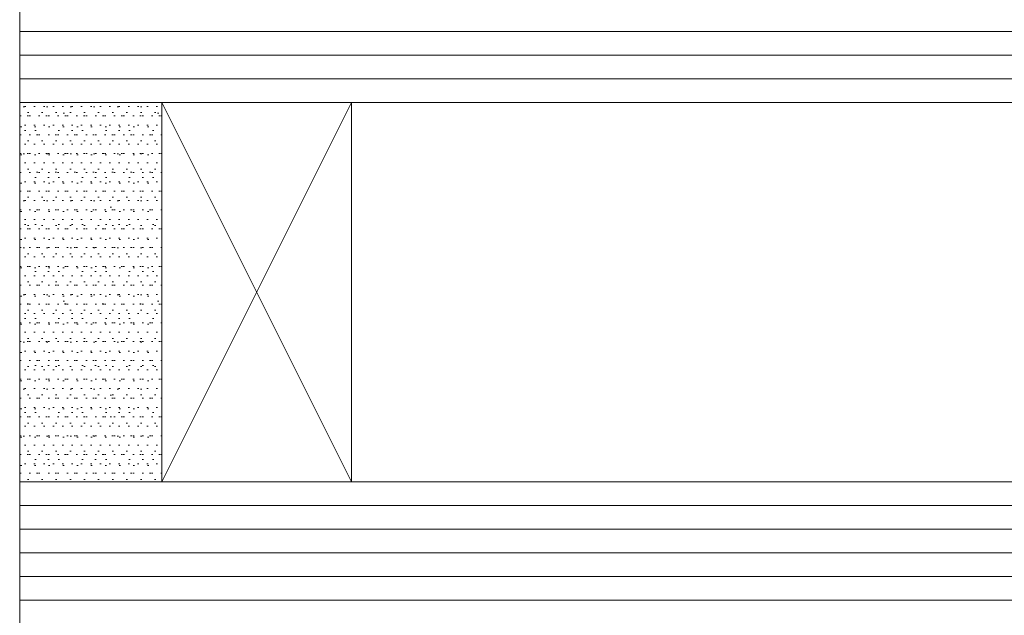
# Model space of a CAD drawing. Header units: inches. Extents: x 44881 to 156022, y 58140 to 83978.
# Tile 138 of 256: x 100473 to 100514, y 72447 to 72472. Entities that reach past the tile are written whole.
import ezdxf

# ---------------------------------------------------------------- set-up
doc = ezdxf.new("R2010")
doc.units = ezdxf.units.IN
for name, color, linetype, lineweight in [('_MB_inne_0.15', 251, 'Continuous', 15), ('_MB_kreskowanie_szklo_0.09', 157, 'Continuous', 9), ('_MB_kreskowanie_szklo_0.09 @ 1', 157, 'Continuous', 9), ('_MB_kreskowanie_szklo_0.09 @ 1.5', 157, 'Continuous', 9), ('_MB_kreskowanie_szklo_0.09 @ 10', 157, 'Continuous', 9), ('_MB_kreskowanie_szklo_0.09 @ 100', 157, 'Continuous', 9), ('_MB_kreskowanie_szklo_0.09 @ 2', 157, 'Continuous', 9), ('_MB_kreskowanie_szklo_0.09 @ 2.5', 157, 'Continuous', 9), ('_MB_kreskowanie_szklo_0.09 @ 20', 157, 'Continuous', 9), ('_MB_kreskowanie_szklo_0.09 @ 25', 157, 'Continuous', 9), ('_MB_kreskowanie_szklo_0.09 @ 4', 157, 'Continuous', 9), ('_MB_kreskowanie_szklo_0.09 @ 5', 157, 'Continuous', 9), ('_MB_kreskowanie_szklo_0.09 @ 50', 157, 'Continuous', 9), ('_MB_kreskowanie_szklo_0.09 @ 8', 157, 'Continuous', 9), ('_MB_szklo_0.15', 142, 'Continuous', 15)]:
    doc.layers.add(name, color=color, linetype=linetype, lineweight=lineweight)

# ---------------------------------------------------------------- blocks, each defined once
blk = doc.blocks.new('*U1501')
at = {"layer": '_MB_kreskowanie_szklo_0.09 @ 1'}
h = blk.add_hatch(dxfattribs=at)
h.set_pattern_fill('DOTS', color=256, scale=0.25)
h.set_pattern_definition([(0, (0, -10), (0.198437, 0.396875), [0, -0.396875])])
h.paths.add_polyline_path([(6, -22), (6, -6), (0, -6), (0, -22)])
at = {"layer": '_MB_kreskowanie_szklo_0.09 @ 1.5'}
h = blk.add_hatch(dxfattribs=at)
h.set_pattern_fill('DOTS', color=256, scale=0.25)
h.set_pattern_definition([(0, (0, -10), (0.297656, 0.595312), [0, -0.595312])])
h.paths.add_polyline_path([(6, -22), (6, -6), (0, -6), (0, -22)])
at = {"layer": '_MB_kreskowanie_szklo_0.09 @ 10'}
h = blk.add_hatch(dxfattribs=at)
h.set_pattern_fill('DOTS', color=256, scale=0.25)
h.set_pattern_definition([(0, (0, -10), (1.9844, 3.9688), [0, -3.96875])])
h.paths.add_polyline_path([(6, -22), (6, -6), (0, -6), (0, -22)])
at = {"layer": '_MB_kreskowanie_szklo_0.09 @ 100'}
h = blk.add_hatch(dxfattribs=at)
h.set_pattern_fill('DOTS', color=256, scale=0.25)
h.set_pattern_definition([(0, (0, -10), (19.844, 39.688), [0, -39.688])])
h.paths.add_polyline_path([(6, -22), (6, -6), (0, -6), (0, -22)])
at = {"layer": '_MB_kreskowanie_szklo_0.09 @ 2'}
h = blk.add_hatch(dxfattribs=at)
h.set_pattern_fill('DOTS', color=256, scale=0.25)
h.set_pattern_definition([(0, (0, -10), (0.396875, 0.79375), [0, -0.79375])])
h.paths.add_polyline_path([(6, -22), (6, -6), (0, -6), (0, -22)])
at = {"layer": '_MB_kreskowanie_szklo_0.09 @ 2.5'}
h = blk.add_hatch(dxfattribs=at)
h.set_pattern_fill('DOTS', color=256, scale=0.25)
h.set_pattern_definition([(0, (0, -10), (0.496094, 0.99219), [0, -0.99219])])
h.paths.add_polyline_path([(6, -22), (6, -6), (0, -6), (0, -22)])
at = {"layer": '_MB_kreskowanie_szklo_0.09 @ 20'}
h = blk.add_hatch(dxfattribs=at)
h.set_pattern_fill('DOTS', color=256, scale=0.25)
h.set_pattern_definition([(0, (0, -10), (3.9688, 7.9375), [0, -7.9375])])
h.paths.add_polyline_path([(6, -22), (6, -6), (0, -6), (0, -22)])
at = {"layer": '_MB_kreskowanie_szklo_0.09 @ 25'}
h = blk.add_hatch(dxfattribs=at)
h.set_pattern_fill('DOTS', color=256, scale=0.25)
h.set_pattern_definition([(0, (0, -10), (4.961, 9.922), [0, -9.922])])
h.paths.add_polyline_path([(6, -22), (6, -6), (0, -6), (0, -22)])
at = {"layer": '_MB_kreskowanie_szklo_0.09 @ 4'}
h = blk.add_hatch(dxfattribs=at)
h.set_pattern_fill('DOTS', color=256, scale=0.25)
h.set_pattern_definition([(0, (0, -10), (0.79375, 1.5875), [0, -1.5875])])
h.paths.add_polyline_path([(6, -22), (6, -6), (0, -6), (0, -22)])
at = {"layer": '_MB_kreskowanie_szklo_0.09 @ 5'}
h = blk.add_hatch(dxfattribs=at)
h.set_pattern_fill('DOTS', color=256, scale=0.25)
h.set_pattern_definition([(0, (0, -10), (0.9922, 1.98438), [0, -1.98438])])
h.paths.add_polyline_path([(6, -22), (6, -6), (0, -6), (0, -22)])
at = {"layer": '_MB_kreskowanie_szklo_0.09 @ 50'}
h = blk.add_hatch(dxfattribs=at)
h.set_pattern_fill('DOTS', color=256, scale=0.25)
h.set_pattern_definition([(0, (0, -10), (9.922, 19.844), [0, -19.844])])
h.paths.add_polyline_path([(6, -22), (6, -6), (0, -6), (0, -22)])
at = {"layer": '_MB_kreskowanie_szklo_0.09 @ 8'}
h = blk.add_hatch(dxfattribs=at)
h.set_pattern_fill('DOTS', color=256, scale=0.25)
h.set_pattern_definition([(0, (0, -10), (1.5875, 3.175), [0, -3.175])])
h.paths.add_polyline_path([(6, -22), (6, -6), (0, -6), (0, -22)])
blk = doc.blocks.new('*U364')
at = {"layer": '_MB_inne_0.15'}
blk.add_lwpolyline([(6, -22), (6, -6), (0, -6), (0, -22)], close=True, dxfattribs=at)
blk.add_lwpolyline([(14, -6), (14, -22), (6, -22), (6, -6), (14, -6), (6, -22), (6, -6), (14, -22)], dxfattribs=at)
at = {"layer": '_MB_kreskowanie_szklo_0.09'}
for points in [[(0, -1), (918, -1)], [(0, -2), (918, -2)], [(0, -3), (918, -3)], [(0, -4), (918, -4)], [(0, -5), (918, -5)], [(0, -23), (918, -23)], [(0, -24), (918, -24)], [(0, -25), (918, -25)]]:
    blk.add_lwpolyline(points, dxfattribs=at)
at = {"layer": '_MB_szklo_0.15'}
for points in [[(918, 0), (0, 0), (0, -6), (918, -6)], [(918, -22), (0, -22), (0, -26), (918, -26)]]:
    blk.add_lwpolyline(points, dxfattribs=at)
at = {"layer": '_MB_kreskowanie_szklo_0.09', "color": 7}
blk.add_blockref('*U1501', (0, 0), dxfattribs=at)

msp = doc.modelspace()

# ---------------------------------------------------------------- block references
at = {"color": 14, "true_color": 0xa30000, "xscale": -1, "rotation": 180}
msp.add_blockref('*U364', (100472.536, 72446.823), dxfattribs=at)

doc.saveas('drawing.dxf')
